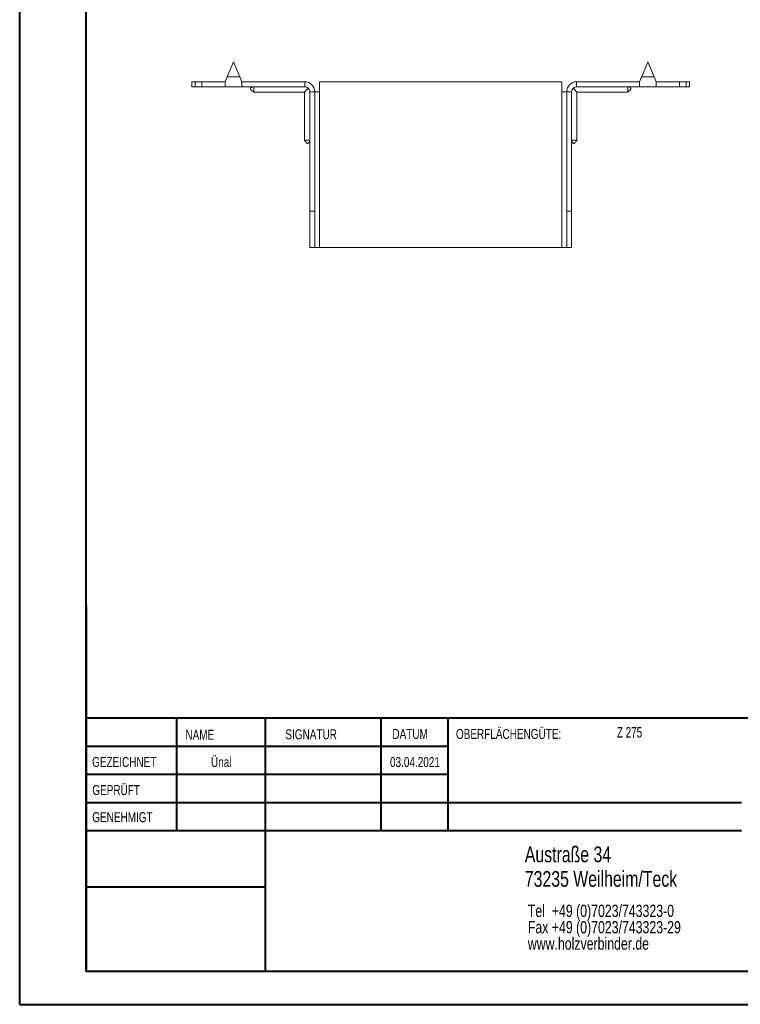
# Model space of a CAD drawing. Header units: millimetres. Extents: x 0 to 210, y 0 to 297.
# Tile 1 of 6: x 0 to 109, y 0 to 149. Entities that reach past the tile are written whole.
import ezdxf

# ---------------------------------------------------------------- set-up
doc = ezdxf.new("R2010")
doc.units = ezdxf.units.MM
doc.styles.add('SLDTEXTSTYLE0', font='TXT', dxfattribs={"width": 0.75})
doc.styles.add('SLDTEXTSTYLE2', font='TXT', dxfattribs={"width": 0.7})

# ---------------------------------------------------------------- blocks, each defined once
blk = doc.blocks.new('SW_NOTE_0')
at = {"color": 0, "linetype": 'Continuous', "lineweight": 0, "char_height": 1.8521, "attachment_point": 1, "style": 'SLDTEXTSTYLE0'}
for s, insert in [('Tel  +49 (0)7023/743323-0', (0, 2.39)), ('Fax +49 (0)7023/743323-29', (0, -0.08)), ('www.holzverbinder.de', (0, -2.55))]:
    blk.add_mtext(s, dxfattribs=dict(at, insert=insert))

msp = doc.modelspace()

# ---------------------------------------------------------------- linework, layer by layer
at = {"color": 7, "linetype": 'Continuous', "lineweight": 40}
for p, q in [((0.08, 0.21), (0.08, 297.21)), ((10.08, 5.21), (10.08, 292.21)), ((10.11, 60.37), (10.11, 5.12)), ((205.08, 43.37), (10.11, 43.37)), ((23.71, 43.37), (23.71, 26.37)), ((37.1, 43.37), (37.1, 5.12)), ((54.51, 43.37), (54.51, 26.37)), ((64.71, 26.37), (64.71, 43.37)), ((64.71, 39.1), (10.11, 39.1)), ((64.71, 34.87), (10.11, 34.87)), ((108.91, 30.62), (10.11, 30.62)), ((108.91, 26.37), (10.11, 26.37)), ((37.1, 17.87), (10.11, 17.87)), ((10.11, 13.71), (10.08, 13.71)), ((10.11, 9.46), (10.08, 9.46)), ((10.08, 5.21), (205.08, 5.21)), ((0.08, 0.21), (210.08, 0.21))]:
    msp.add_line(p, q, dxfattribs=at)
at = {"color": 7, "linetype": 'Continuous', "lineweight": 15}
for p, q in [((32.31, 142.35), (31.37, 140.1)), ((33.25, 140.1), (32.31, 142.35)), ((94.81, 142.35), (93.87, 140.1)), ((95.75, 140.1), (94.81, 142.35)), ((31.37, 140.1), (33.25, 140.1)), ((93.87, 140.1), (95.75, 140.1)), ((26.06, 139.35), (26.06, 138.6)), ((26.06, 139.35), (26.56, 139.35)), ((26.56, 138.6), (26.06, 138.6)), ((26.56, 139.35), (26.56, 138.6)), ((26.56, 139.35), (27.56, 139.35)), ((27.56, 138.6), (26.56, 138.6)), ((27.56, 138.6), (27.56, 139.35)), ((31.06, 139.35), (27.56, 139.35)), ((31.06, 138.6), (27.56, 138.6)), ((31.06, 139.35), (31.06, 138.6)), ((31.06, 138.6), (33.56, 138.6)), ((33.56, 138.6), (33.56, 139.35)), ((43.06, 139.35), (33.56, 139.35)), ((43.06, 138.6), (33.56, 138.6)), ((43.06, 138.6), (43.06, 139.35)), ((45.31, 137.85), (45.31, 139.35)), ((81.81, 139.35), (45.31, 139.35)), ((81.81, 139.35), (81.81, 137.85)), ((84.06, 138.6), (84.06, 139.35)), ((84.06, 139.35), (93.56, 139.35)), ((84.06, 138.6), (93.56, 138.6)), ((93.56, 139.35), (93.56, 138.6)), ((93.56, 138.6), (96.06, 138.6)), ((96.06, 138.6), (96.06, 139.35)), ((96.06, 139.35), (99.56, 139.35)), ((96.06, 138.6), (99.56, 138.6)), ((99.56, 138.6), (99.56, 139.35)), ((99.56, 139.35), (100.56, 139.35)), ((100.56, 138.6), (99.56, 138.6)), ((100.56, 138.6), (100.56, 139.35)), ((100.56, 139.35), (101.06, 139.35)), ((101.06, 138.6), (100.56, 138.6)), ((101.06, 138.6), (101.06, 139.35)), ((35.36, 137.8), (43.01, 137.8)), ((43.01, 137.8), (43.01, 130.54)), ((43.81, 137.85), (44.56, 137.85)), ((43.81, 119.85), (43.81, 137.85)), ((44.56, 119.85), (44.56, 137.85)), ((44.56, 137.85), (45.31, 137.85)), ((45.31, 114.35), (45.31, 137.85)), ((81.81, 137.85), (81.81, 114.35)), ((81.81, 137.85), (82.56, 137.85)), ((83.31, 137.85), (82.56, 137.85)), ((82.56, 119.85), (82.56, 137.85)), ((83.31, 119.85), (83.31, 137.85)), ((84.11, 137.8), (91.76, 137.8)), ((84.11, 130.54), (84.11, 137.8)), ((44.56, 119.85), (43.81, 119.85)), ((43.81, 114.35), (43.81, 119.85)), ((44.56, 114.35), (44.56, 119.85)), ((82.56, 119.85), (83.31, 119.85)), ((82.56, 114.35), (82.56, 119.85)), ((83.31, 114.35), (83.31, 119.85)), ((43.81, 114.35), (44.56, 114.35)), ((44.56, 114.35), (45.31, 114.35)), ((81.81, 114.35), (45.31, 114.35)), ((81.81, 114.35), (82.56, 114.35)), ((82.56, 114.35), (83.31, 114.35))]:
    msp.add_line(p, q, dxfattribs=at)
at = {"color": 7, "linetype": 'Continuous', "lineweight": 0}
for p, q in [((64.71, 39.12), (10.11, 39.12)), ((23.71, 5.21), (23.71, 5.12)), ((54.51, 5.21), (54.51, 5.12))]:
    msp.add_line(p, q, dxfattribs=at)
at = {"color": 7, "linetype": 'Continuous', "lineweight": 15, "flags": 128}
for points in [[(31.37, 140.1), (31.26, 139.84), (31.16, 139.59), (31.06, 139.35)], [(33.56, 139.35), (33.46, 139.59), (33.35, 139.84), (33.25, 140.1)], [(93.87, 140.1), (93.76, 139.84), (93.66, 139.59), (93.56, 139.35)], [(96.06, 139.35), (95.96, 139.59), (95.85, 139.84), (95.75, 140.1)], [(43.01, 137.8), (43.03, 137.82), (43.08, 137.87), (43.16, 137.96), (43.28, 138.08), (43.42, 138.22), (43.59, 138.38)], [(83.53, 138.38), (83.69, 138.22), (83.84, 138.08), (83.95, 137.96), (84.04, 137.87), (84.09, 137.82), (84.11, 137.8)]]:
    msp.add_lwpolyline(points, dxfattribs=at)
at = {"color": 7, "linetype": 'Continuous', "lineweight": 15}
for centre, radius, start, end in [((43.06, 137.85), 1.5, 0, 90), ((43.06, 137.85), 0.75, 0, 90), ((84.06, 137.85), 1.5, 90, 180), ((84.06, 137.85), 0.75, 90, 180)]:
    msp.add_arc(centre, radius, start, end, dxfattribs=at)
for points, knots in [([(35.36, 138.6), (35.24, 138.56), (35.07, 138.51), (34.91, 138.4), (34.87, 138.33), (34.86, 138.3), (34.86, 138.27), (34.87, 138.22), (34.94, 138.14), (35.11, 138.01), (35.26, 137.88), (35.36, 137.8)], [0, 0, 0, 0, 0.2855, 0.392614, 0.433607, 0.452355, 0.471039, 0.511905, 0.562271, 0.695298, 1, 1, 1, 1]), ([(35.36, 138.6), (35.36, 138.52), (35.36, 138.33), (35.36, 138.07), (35.36, 137.87), (35.36, 137.79), (35.36, 137.81), (35.36, 137.81)], [0, 0, 0, 0, 0.176998, 0.437531, 0.69807, 0.958617, 1, 1, 1, 1]), ([(91.75, 137.8), (91.84, 137.87), (91.97, 137.99), (92.14, 138.11), (92.23, 138.2), (92.26, 138.27), (92.26, 138.3), (92.25, 138.33), (92.22, 138.38), (92.07, 138.5), (91.9, 138.56), (91.76, 138.6)], [0, 0, 0, 0, 0.256733, 0.3869505, 0.4891747, 0.5287723, 0.5473175, 0.5662054, 0.608675, 0.6622144, 1, 1, 1, 1]), ([(91.76, 138.6), (91.76, 138.52), (91.76, 138.33), (91.76, 138.07), (91.76, 137.87), (91.76, 137.79), (91.76, 137.81), (91.76, 137.81)], [0, 0, 0, 0, 0.176998, 0.437531, 0.69807, 0.958617, 1, 1, 1, 1]), ([(43, 130.54), (43.08, 130.46), (43.19, 130.33), (43.32, 130.15), (43.4, 130.06), (43.47, 130.04), (43.5, 130.04), (43.54, 130.05), (43.58, 130.07), (43.71, 130.22), (43.76, 130.39), (43.81, 130.54)], [0, 0, 0, 0, 0.25673, 0.38695, 0.489173, 0.528771, 0.547318, 0.566204, 0.608674, 0.662214, 1, 1, 1, 1]), ([(43.02, 130.54), (43.02, 130.54), (43.03, 130.54), (43.2, 130.54), (43.42, 130.54), (43.63, 130.54), (43.75, 130.54), (43.81, 130.54)], [0, 0, 0, 0, 0.21778, 0.478083, 0.738382, 0.867316, 1, 1, 1, 1]), ([(83.31, 130.54), (83.35, 130.42), (83.41, 130.25), (83.51, 130.09), (83.58, 130.05), (83.61, 130.04), (83.65, 130.04), (83.69, 130.06), (83.77, 130.12), (83.9, 130.29), (84.03, 130.44), (84.12, 130.54)], [0, 0, 0, 0, 0.285501, 0.392616, 0.433608, 0.452355, 0.471041, 0.511905, 0.562272, 0.6953, 1, 1, 1, 1]), ([(84.1, 130.54), (84.09, 130.54), (84.08, 130.54), (83.92, 130.54), (83.7, 130.54), (83.49, 130.54), (83.37, 130.54), (83.31, 130.54)], [0, 0, 0, 0, 0.21778, 0.478083, 0.738382, 0.867316, 1, 1, 1, 1])]:
    msp.add_open_spline(points, degree=3, knots=knots, dxfattribs=at)

# ---------------------------------------------------------------- block references
at = {"color": 7, "linetype": 'Continuous', "lineweight": 0}
msp.add_blockref('SW_NOTE_0', (76.7, 12.85), dxfattribs=at)

# ---------------------------------------------------------------- texts
for s, insert, char_height, attachment_point, style in [('NAME', (25.07, 41.62), 1.5, 1, 'SLDTEXTSTYLE0'), ('SIGNATUR', (40.14, 41.68), 1.5, 1, 'SLDTEXTSTYLE0'), ('DATUM', (56.28, 41.74), 1.5, 1, 'SLDTEXTSTYLE0'), ('OBERFLÄCHENGÜTE:', (65.86, 41.74), 1.5, 1, 'SLDTEXTSTYLE0'), ('Z 275', (90.14, 42.03), 1.587, 1, 'SLDTEXTSTYLE2'), ('GEZEICHNET', (11, 37.51), 1.5, 1, 'SLDTEXTSTYLE0'), ('Ünal', (30.47, 37.5), 1.499, 2, 'SLDTEXTSTYLE0'), ('03.04.2021', (59.68, 37.5), 1.499, 2, 'SLDTEXTSTYLE0'), ('GEPRÜFT', (11.03, 33.28), 1.5, 1, 'SLDTEXTSTYLE0'), ('GENEHMIGT', (11.02, 29.19), 1.5, 1, 'SLDTEXTSTYLE0'), ('Austraße 34', (76.25, 24.02), 2.3813, 1, 'SLDTEXTSTYLE0'), ('73235 Weilheim/Teck', (76.25, 20.32), 2.3813, 1, 'SLDTEXTSTYLE0')]:
    msp.add_mtext(s, dxfattribs=dict(at, insert=insert, char_height=char_height, attachment_point=attachment_point, style=style))

doc.saveas('drawing.dxf')
